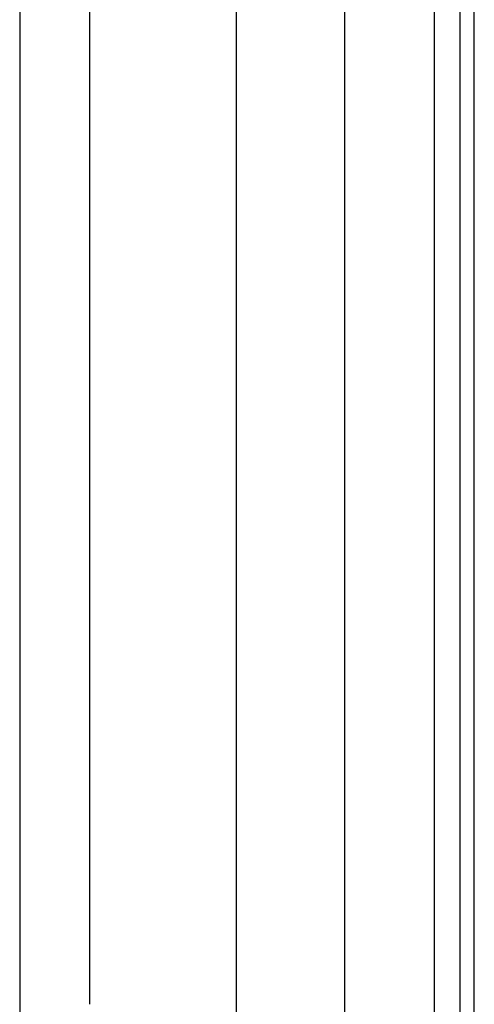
# Model space of a CAD drawing. Header units: inches. Extents: x 4 to 120, y 7 to 65.
# Tile 95 of 149: x 26.16 to 27.81, y 28.48 to 32.07. Entities that reach past the tile are written whole.
import ezdxf

# ---------------------------------------------------------------- set-up
doc = ezdxf.new("R2010")
doc.units = ezdxf.units.IN
doc.header["$MEASUREMENT"] = 0
doc.layers.add('Visible Edges(ANSI)', color=7, linetype='Continuous', lineweight=25)
doc.layers.add('Visible Tangent Edges(ANSI)', color=7, linetype='Continuous', lineweight=25)

msp = doc.modelspace()

# ---------------------------------------------------------------- linework, layer by layer
at = {"layer": 'Visible Edges(ANSI)'}
for p, q in [((26.9459, 23.4554), (26.9459, 43.8885)), ((27.3396, 43.0734), (27.3396, 24.2704)), ((27.759, 42.7304), (27.759, 24.6134)), ((27.812, 24.6134), (27.812, 42.7304)), ((26.156, 32.2579), (26.156, 28.3987)), ((26.4102, 32.1719), (26.4102, 28.4847))]:
    msp.add_line(p, q, dxfattribs=at)
at = {"layer": 'Visible Tangent Edges(ANSI)'}
msp.add_line((27.666, 42.8018), (27.666, 24.5421), dxfattribs=at)

doc.saveas('drawing.dxf')
